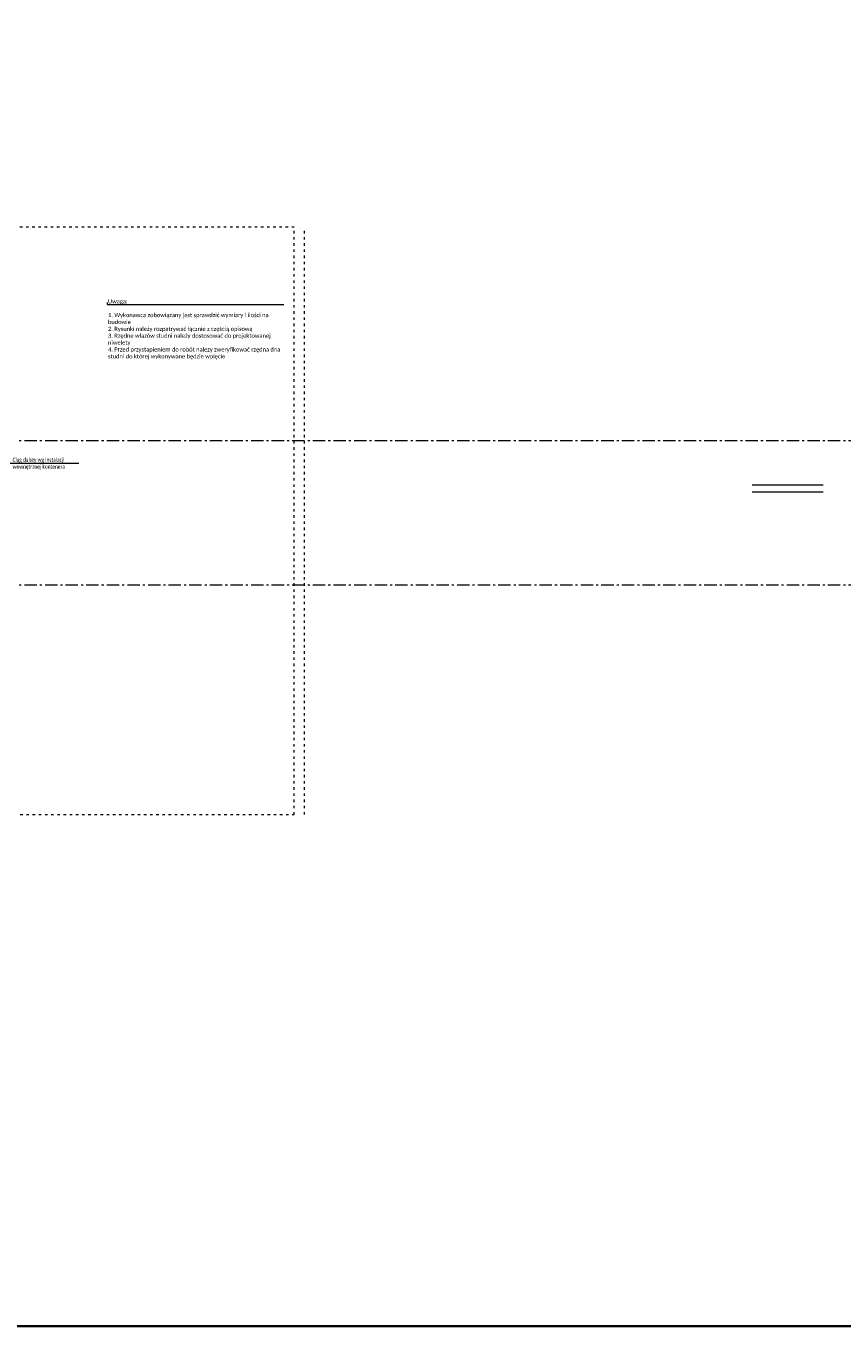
# Model space of a CAD drawing. Header units: millimetres. Extents: x -1212 to 8000, y -2 to 4191.
# Tile 4 of 28: x -1012 to -973, y 154 to 217. Entities that reach past the tile are written whole.
import ezdxf
from ezdxf import colors
from ezdxf.entities.mleader import LeaderData, LeaderLine
from ezdxf.math import Vec2, Vec3

# ---------------------------------------------------------------- set-up
doc = ezdxf.new("R2010")
doc.units = ezdxf.units.MM
doc.linetypes.add('ACAD_ISO03W100', pattern=[30, 12, -18])
doc.linetypes.add('ACAD_ISO10W100', pattern=[18, 12, -3, 0, -3])
for name, color, linetype, lineweight in [('PRIMETECH - LINIE PROFILOWE', 7, 'Continuous', 15), ('PRIMETECH - OPISY', 7, 'Continuous', 9), ('PROHUBUS - WODA_OPIS', 7, 'Continuous', 18)]:
    doc.layers.add(name, color=color, linetype=linetype, lineweight=lineweight)
doc.layers.add('PRIMETECH - NDR--------------', color=6, linetype='Continuous', lineweight=20, plot=False)
doc.layers.add('PRIMETECH - P.P.', color=203, linetype='ACAD_ISO10W100', lineweight=15, plot=False)
doc.styles.add('DYN_DIM', font='arial.ttf')
doc.styles.get("Standard").update_dxf_attribs({"font": 'calibril.ttf'})

# ---------------------------------------------------------------- blocks, each defined once
blk = doc.blocks.new('_$0$_None')
blk = doc.blocks.new('_None')

msp = doc.modelspace()

# ---------------------------------------------------------------- linework, layer by layer
at = {"layer": 'PRIMETECH - LINIE PROFILOWE', "color": 6, "lineweight": 35, "ltscale": 2}
msp.add_lwpolyline([(-971.77, 274.043), (-1091.77, 274.043), (-1091.77, 154.043), (-971.77, 154.043)], close=True, dxfattribs=at)
at = {"layer": 'PRIMETECH - NDR--------------', "linetype": 'ACAD_ISO03W100', "ltscale": 0.01}
for p, q in [((-999.27, 207.365), (-1088.77, 207.365)), ((-999.27, 178.865), (-999.27, 207.365)), ((-998.77, 178.865), (-998.77, 207.365)), ((-1088.77, 178.865), (-999.27, 178.865))]:
    msp.add_line(p, q, dxfattribs=at)
at = {"layer": 'PRIMETECH - NDR--------------'}
for p, q in [((-973.606, 194.85), (-977.056, 194.85)), ((-973.606, 194.5), (-977.056, 194.5))]:
    msp.add_line(p, q, dxfattribs=at)
at = {"layer": 'PRIMETECH - P.P.', "ltscale": 0.05}
for p, q in [((-851.77, 197), (-1211.77, 197)), ((-851.77, 190), (-1211.77, 190))]:
    msp.add_line(p, q, dxfattribs=at)

# ---------------------------------------------------------------- leaders
at = {"layer": 'PRIMETECH - OPISY', "ltscale": 10}
ml = msp.add_multileader_mtext('Standard', dxfattribs=at)
ml.set_content('\\fCalibri Light|b0|i0|c238;\\W0.7;Taśma ostrzegawcza koloru niebieskiego', color=256, style='DYN_DIM')
ml.set_leader_properties(color=256, linetype='ByLayer', lineweight=-1)
ml.set_arrow_properties(name='_$0$_None')
ml.build(insert=Vec2(0, 0))
ml.multileader.update_dxf_attribs({"has_text_frame": 1, "text_left_attachment_type": 6, "text_right_attachment_type": 6, "dogleg_length": 0.108, "arrow_head_size": 0.1})
ctx = ml.context
ctx.base_point, ctx.char_height, ctx.arrow_head_size, ctx.landing_gap_size, ctx.plane_origin = Vec3(-1191.599, 199.571, -225.442), 0.2, 0.1, 0.04, Vec3(-1218.649, 180.749, -225.442)
ctx.left_attachment, ctx.right_attachment = 6, 6
notes = []
notes.append((ctx, [(0, (1, 1, 0), (-1191.747, 199.571, -225.442), (1, 0), 0.148, [(0, [(-1192.81, 196.6, -225.442)], 0, [])])]))
ctx.mtext.insert, ctx.mtext.width, ctx.mtext.flow_direction = Vec3(-1191.559, 199.828, -225.442), 3998.67654, 5
ml = msp.add_multileader_mtext('Standard', dxfattribs=at)
ml.set_content('\\fCalibri Light|b0|i0|c238;\\W0.7;Ciąg dalszy wg odrębnego\\Popracowania MAAR', color=256, style='DYN_DIM')
ml.set_leader_properties(color=256, linetype='ByLayer', lineweight=-1)
ml.set_arrow_properties(name='_$0$_None')
ml.build(insert=Vec2(0, 0))
ml.multileader.update_dxf_attribs({"has_text_frame": 1, "text_left_attachment_type": 6, "text_right_attachment_type": 6, "dogleg_length": 0.108, "arrow_head_size": 0.1})
ctx = ml.context
ctx.base_point, ctx.char_height, ctx.arrow_head_size, ctx.landing_gap_size, ctx.plane_origin = Vec3(-1203.831, 197.302), 0.2, 0.1, 0.04, Vec3(-1232.032, 178.479)
ctx.left_attachment, ctx.right_attachment = 6, 6
notes.append((ctx, [(0, (1, 1, 0), (-1201.338, 197.302), (-1, 0), 0.148, [(0, [(-1200.143, 196.3)], 0, [])])]))
ctx.mtext.insert, ctx.mtext.width, ctx.mtext.flow_direction = Vec3(-1203.791, 197.558), 3998.67654, 5
ml = msp.add_multileader_mtext('Standard', dxfattribs=at)
ml.set_content('\\fCalibri Light|b0|i0|c238;\\W0.7;Przejście szczelne', color=256, style='DYN_DIM')
ml.set_leader_properties(color=256, linetype='ByLayer', lineweight=-1)
ml.set_arrow_properties(name='_$0$_None')
ml.build(insert=Vec2(0, 0))
ml.multileader.update_dxf_attribs({"has_text_frame": 1, "text_left_attachment_type": 6, "text_right_attachment_type": 6, "dogleg_length": 0.108, "arrow_head_size": 0.1})
ctx = ml.context
ctx.base_point, ctx.char_height, ctx.arrow_head_size, ctx.landing_gap_size, ctx.plane_origin = Vec3(-1198.897, 195.047), 0.2, 0.1, 0.04, Vec3(-1225.947, 176.224)
ctx.left_attachment, ctx.right_attachment = 6, 6
notes.append((ctx, [(0, (1, 1, 0), (-1199.045, 195.047), (1, 0), 0.148, [(0, [(-1199.898, 196.195)], 0, [])])]))
ctx.mtext.insert, ctx.mtext.width, ctx.mtext.flow_direction = Vec3(-1198.857, 195.303), 3998.67654, 5
ml = msp.add_multileader_mtext('Standard', dxfattribs=at)
ml.set_content('\\fCalibri Light|b0|i0|c238;\\W0.7;Ciąg dalszy wg odrębnego\\Popracowania MAAR', color=256, style='DYN_DIM')
ml.set_leader_properties(color=256, linetype='ByLayer', lineweight=-1)
ml.set_arrow_properties(name='_$0$_None')
ml.build(insert=Vec2(0, 0))
ml.multileader.update_dxf_attribs({"has_text_frame": 1, "text_left_attachment_type": 6, "text_right_attachment_type": 6, "dogleg_length": 0.108, "arrow_head_size": 0.1})
ctx = ml.context
ctx.base_point, ctx.char_height, ctx.arrow_head_size, ctx.landing_gap_size, ctx.plane_origin = Vec3(-1087.63, 196.399), 0.2, 0.1, 0.04, Vec3(-1115.83, 177.576)
ctx.left_attachment, ctx.right_attachment = 6, 6
notes.append((ctx, [(0, (1, 1, 0), (-1085.137, 196.399), (-1, 0), 0.148, [(0, [(-1083.941, 195.397)], 0, [])])]))
ctx.mtext.insert, ctx.mtext.width, ctx.mtext.flow_direction = Vec3(-1087.59, 196.655), 3998.67654, 5
ml = msp.add_multileader_mtext('Standard', dxfattribs=at)
ml.set_content('\\fCalibri Light|b0|i0|c238;\\W0.7;Ciąg dalszy wg instalacji\\Pwewnętrznej kontenera', color=256, style='DYN_DIM')
ml.set_leader_properties(color=256, linetype='ByLayer', lineweight=-1)
ml.set_arrow_properties(name='_$0$_None')
ml.build(insert=Vec2(0, 0))
ml.multileader.update_dxf_attribs({"has_text_frame": 1, "text_left_attachment_type": 6, "text_right_attachment_type": 6, "dogleg_length": 0.108, "arrow_head_size": 0.1})
ctx = ml.context
ctx.base_point, ctx.char_height, ctx.arrow_head_size, ctx.landing_gap_size, ctx.plane_origin = Vec3(-1012.982, 195.921), 0.2, 0.1, 0.04, Vec3(-1041.182, 177.099)
ctx.left_attachment, ctx.right_attachment = 6, 6
notes.append((ctx, [(0, (1, 1, 0), (-1013.13, 195.921), (1, 0), 0.148, [(0, [(-1014.012, 196.363)], 0, [])])]))
ctx.mtext.insert, ctx.mtext.width, ctx.mtext.flow_direction = Vec3(-1012.942, 196.178), 3998.67654, 5
ml = msp.add_multileader_mtext('Standard', dxfattribs=at)
ml.set_content('\\fCalibri Light|b0|i0|c238;\\W0.7;Układ wodomierza wg\\Podrębnego opracowania MAAR', color=256, style='DYN_DIM')
ml.set_leader_properties(color=256, linetype='ByLayer', lineweight=-1)
ml.set_arrow_properties(name='_$0$_None')
ml.build(insert=Vec2(0, 0))
ml.multileader.update_dxf_attribs({"has_text_frame": 1, "text_left_attachment_type": 6, "text_right_attachment_type": 6, "dogleg_length": 0.108, "arrow_head_size": 0.1})
ctx = ml.context
ctx.base_point, ctx.char_height, ctx.arrow_head_size, ctx.landing_gap_size, ctx.plane_origin = Vec3(-1204.556, 194.784), 0.2, 0.1, 0.04, Vec3(-1231.606, 175.962)
ctx.left_attachment, ctx.right_attachment = 6, 6
notes.append((ctx, [(0, (1, 1, 0), (-1201.584, 194.784), (-1, 0), 0.148, [(0, [(-1200.433, 196.098)], 0, [])])]))
ctx.mtext.insert, ctx.mtext.width, ctx.mtext.flow_direction = Vec3(-1204.516, 195.041), 3998.67654, 5
at = {"layer": 'PRIMETECH - OPISY', "color": 1, "ltscale": 10}
ml = msp.add_multileader_mtext('Standard', dxfattribs=at)
ml.set_content('\\fCalibri Light|b0|i0|c238;\\W0.7;Przed rozpoczęciem robót\\Pzweryfikować rzędną dna studni', color=256, style='DYN_DIM')
ml.set_leader_properties(color=256, linetype='ByLayer', lineweight=-1)
ml.set_arrow_properties(name='_$0$_None')
ml.build(insert=Vec2(0, 0))
ml.multileader.update_dxf_attribs({"has_text_frame": 1, "text_left_attachment_type": 6, "text_right_attachment_type": 6, "dogleg_length": 0.108, "arrow_head_size": 0.1})
ctx = ml.context
ctx.base_point, ctx.char_height, ctx.arrow_head_size, ctx.landing_gap_size, ctx.plane_origin = Vec3(-1085.801, 193.549), 0.2, 0.1, 0.04, Vec3(-1112.981, 174.726)
ctx.left_attachment, ctx.right_attachment = 6, 6
notes.append((ctx, [(0, (1, 1, 0), (-1082.762, 193.549), (-1, 0), 0.148, [(0, [(-1080.464, 195.108)], 0, [])])]))
ctx.mtext.insert, ctx.mtext.width, ctx.mtext.flow_direction = Vec3(-1085.761, 193.805), 3998.67654, 5
at = {"layer": 'PROHUBUS - WODA_OPIS', "color": 7, "ltscale": 10}
ml = msp.add_multileader_mtext('Standard', dxfattribs=at)
ml.set_content('{\\A1;Uwaga:\\P\\P1. Wykonawca zobowiązany jest sprawdzić wymiary i ilości na    budowie                               \\P2. Rysunki należy rozpatrywać łącznie z częścią opisową\\P}3. Rzędne włazów studni należy dostosować do projektowanej niwelety\\P4. Przed przystapieniem do robót nalezy zweryfikować rzędna dna studni do której wykonywane będzie wpięcie', color=7)
ml.set_leader_properties(color=256, linetype='ByLayer', lineweight=-1)
ml.set_arrow_properties(name='NONE')
ml.build(insert=Vec2(0, 0))
ml.multileader.update_dxf_attribs({"text_left_attachment_type": 6, "text_right_attachment_type": 6, "dogleg_length": 0.002, "arrow_head_size": 0.02})
ctx = ml.context
ctx.base_point, ctx.char_height, ctx.arrow_head_size, ctx.landing_gap_size, ctx.plane_origin, ctx.plane_x_axis, ctx.plane_y_axis = Vec3(-1008.331, 203.609), 0.2, 0.02, 0.02, Vec3(-1008.713, 209.544), Vec3(1, 0, 0), Vec3(0, 1, 0)
ctx.left_attachment, ctx.right_attachment = 6, 6
notes.append((ctx, [(0, (1, 1, 0), (-1008.351, 203.609), (1, 0, 0), 0.02, [(0, [(-1008.351, 203.703)], 0, [])])]))
ctx.mtext.insert, ctx.mtext.text_direction, ctx.mtext.width, ctx.mtext.flow_direction = Vec3(-1008.311, 203.865), Vec3(1, 0, 0), 8.44856, 5
for ctx, leaders in notes:
    for number, flags, end, landing, length, lines in leaders:
        leader = LeaderData()
        leader.index, (leader.has_last_leader_line, leader.has_dogleg_vector, leader.attachment_direction) = number, flags
        leader.last_leader_point, leader.dogleg_vector, leader.dogleg_length = Vec3(end), Vec3(landing), length
        for number, points, colour, breaks in lines:
            line = LeaderLine()
            line.index, line.vertices, line.color, line.breaks = number, Vec3.list(points), colors.encode_raw_color(colour), breaks
            leader.lines.append(line)
        ctx.leaders.append(leader)

doc.saveas('drawing.dxf')
